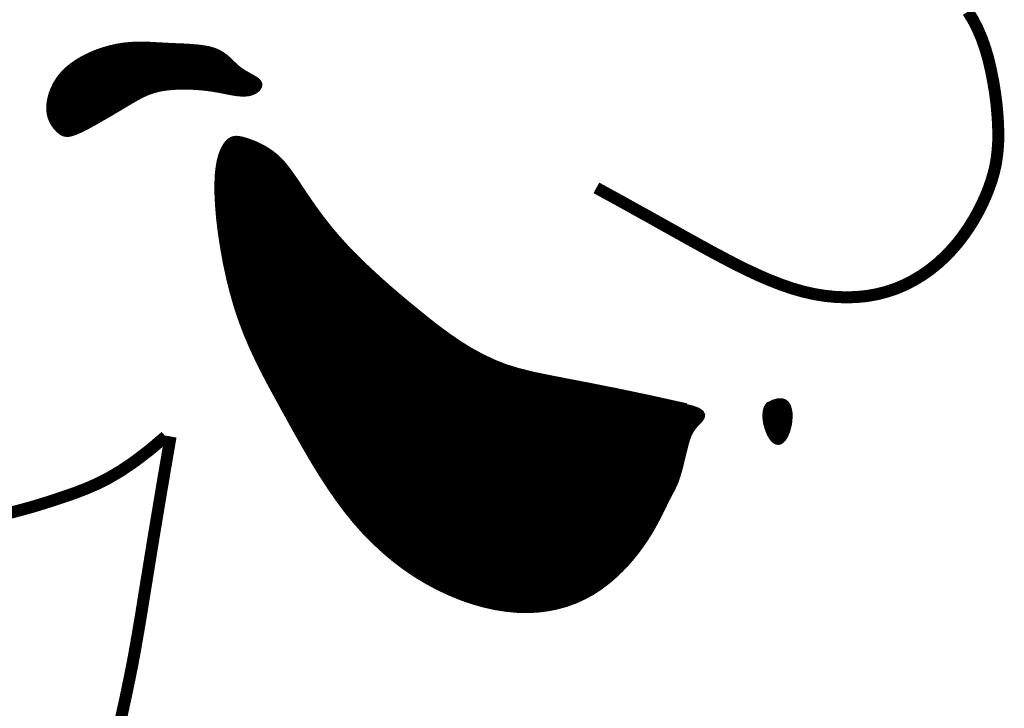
# Model space of a CAD drawing. Header units: feet. Extents: x -0.2 to 9, y 0.5 to 11.5.
# Tile 161 of 174: x 7.588 to 7.739, y 2.191 to 2.296. Entities that reach past the tile are written whole.
import ezdxf

# ---------------------------------------------------------------- set-up
doc = ezdxf.new("R2010")
doc.units = ezdxf.units.FT
doc.header["$MEASUREMENT"] = 0
doc.layers.add('FACE', color=7, linetype='CONTINUOUS')

msp = doc.modelspace()

# ---------------------------------------------------------------- hatches: boundary and pattern name
at = {"layer": 'FACE', "linetype": 'Continuous'}
h = msp.add_hatch(dxfattribs=at)
h.set_pattern_fill('NET3', color=256, scale=0.000921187, style=0)
h.set_pattern_definition([(0, (6.0982266, 0.11635864), (0, 0.0001151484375), []), (60, (6.0982266, 0.11635864), (-9.9721472e-05, 5.75742188e-05), []), (120, (6.0982266, 0.11635864), (-9.9721472e-05, -5.75742187e-05), [])])
h.paths.add_polyline_path([(7.70286, 2.23721), (7.7037, 2.23761), (7.70439, 2.2378), (7.70495, 2.23781), (7.70539, 2.23765), (7.70572, 2.23736), (7.70596, 2.23696), (7.70611, 2.23648), (7.7062, 2.23594), (7.70621, 2.23537), (7.70618, 2.23479), (7.7061, 2.2342), (7.70597, 2.23364), (7.70581, 2.23311), (7.70561, 2.23262), (7.7054, 2.2322), (7.70516, 2.23187), (7.70491, 2.23163), (7.70466, 2.23148), (7.70439, 2.23143), (7.70413, 2.23148), (7.70386, 2.23162), (7.7036, 2.23185), (7.70334, 2.23219), (7.70309, 2.23261), (7.70285, 2.23313), (7.70265, 2.23371), (7.70248, 2.23434), (7.70238, 2.23498), (7.70235, 2.23562), (7.70241, 2.23622), (7.70257, 2.23676)])
h.paths.add_polyline_path([(7.59417, 2.27927), (7.59392, 2.27953), (7.59367, 2.27983), (7.59343, 2.28018), (7.59321, 2.28057), (7.59302, 2.281), (7.59287, 2.28149), (7.59278, 2.28203), (7.59274, 2.28264), (7.59278, 2.28329), (7.59289, 2.284), (7.59309, 2.28474), (7.59337, 2.2855), (7.59374, 2.28626), (7.59421, 2.28702), (7.59478, 2.28776), (7.59545, 2.28846), (7.59623, 2.28911), (7.5971, 2.28971), (7.59804, 2.29026), (7.59904, 2.29075), (7.60007, 2.29119), (7.60113, 2.29155), (7.60218, 2.29185), (7.60321, 2.29208), (7.60421, 2.29224), (7.60519, 2.29234), (7.60614, 2.29239), (7.60708, 2.29239), (7.60801, 2.29237), (7.60894, 2.29232), (7.60988, 2.29227), (7.61084, 2.29222), (7.61182, 2.29217), (7.61281, 2.29213), (7.61379, 2.29209), (7.61475, 2.29202), (7.61568, 2.29194), (7.61655, 2.29182), (7.61736, 2.29166), (7.61809, 2.29144), (7.61872, 2.29117), (7.61927, 2.29085), (7.61976, 2.2905), (7.6202, 2.29012), (7.62062, 2.28973), (7.62102, 2.28934), (7.62142, 2.28896), (7.62184, 2.2886), (7.62229, 2.28828), (7.62276, 2.28799), (7.62323, 2.28772), (7.62368, 2.28747), (7.6241, 2.28723), (7.62446, 2.287), (7.62475, 2.28677), (7.62494, 2.28653), (7.62504, 2.28629), (7.62503, 2.28603), (7.62494, 2.28579), (7.62477, 2.28555), (7.62453, 2.28533), (7.62423, 2.28513), (7.6239, 2.28497), (7.62352, 2.28485), (7.62312, 2.28478), (7.6227, 2.28475), (7.62226, 2.28475), (7.62181, 2.28479), (7.62134, 2.28484), (7.62087, 2.28492), (7.62038, 2.28501), (7.6199, 2.28511), (7.61941, 2.2852), (7.61892, 2.2853), (7.61842, 2.28539), (7.6179, 2.28548), (7.61735, 2.28556), (7.61677, 2.28563), (7.61616, 2.2857), (7.6155, 2.28575), (7.6148, 2.28579), (7.61406, 2.28582), (7.6133, 2.28583), (7.61252, 2.28581), (7.61174, 2.28577), (7.61097, 2.2857), (7.61023, 2.2856), (7.60951, 2.28546), (7.60884, 2.28528), (7.6082, 2.28507), (7.6076, 2.28483), (7.60704, 2.28457), (7.6065, 2.28429), (7.60598, 2.284), (7.60547, 2.28371), (7.60499, 2.28342), (7.6045, 2.28313), (7.60403, 2.28284), (7.60355, 2.28256), (7.60306, 2.28227), (7.60257, 2.28198), (7.60206, 2.28168), (7.60153, 2.28137), (7.60098, 2.28105), (7.6004, 2.28072), (7.5998, 2.28038), (7.5992, 2.28005), (7.59861, 2.27972), (7.59803, 2.27942), (7.59747, 2.27916), (7.59696, 2.27893), (7.59649, 2.27876), (7.59609, 2.27864), (7.59573, 2.27858), (7.59542, 2.27858), (7.59514, 2.27863), (7.59488, 2.27872), (7.59464, 2.27887), (7.5944, 2.27905)])
edge = h.paths.add_edge_path()
edge.add_line((7.69038, 2.23702), (7.68454, 2.23832))
edge.add_line((7.68454, 2.23832), (7.67962, 2.23935))
edge.add_line((7.67962, 2.23935), (7.67549, 2.24017))
edge.add_line((7.67549, 2.24017), (7.67205, 2.24083))
edge.add_line((7.67205, 2.24083), (7.66917, 2.24139))
edge.add_line((7.66917, 2.24139), (7.66672, 2.2419))
edge.add_line((7.66672, 2.2419), (7.6646, 2.24243))
edge.add_line((7.6646, 2.24243), (7.66267, 2.24303))
edge.add_line((7.66267, 2.24303), (7.66084, 2.24375))
edge.add_line((7.66084, 2.24375), (7.65908, 2.24458))
edge.add_line((7.65908, 2.24458), (7.65738, 2.24551))
edge.add_line((7.65738, 2.24551), (7.65572, 2.24653))
edge.add_line((7.65572, 2.24653), (7.65411, 2.24762))
edge.add_line((7.65411, 2.24762), (7.65253, 2.24878))
edge.add_line((7.65253, 2.24878), (7.65096, 2.24999))
edge.add_line((7.65096, 2.24999), (7.64941, 2.25124))
edge.add_line((7.64941, 2.25124), (7.64786, 2.25251))
edge.add_line((7.64786, 2.25251), (7.64632, 2.2538))
edge.add_line((7.64632, 2.2538), (7.6448, 2.2551))
edge.add_line((7.6448, 2.2551), (7.64333, 2.25641))
edge.add_line((7.64333, 2.25641), (7.6419, 2.25772))
edge.add_line((7.6419, 2.25772), (7.64053, 2.25902))
edge.add_line((7.64053, 2.25902), (7.63923, 2.26031))
edge.add_line((7.63923, 2.26031), (7.63802, 2.26158))
edge.add_line((7.63802, 2.26158), (7.6369, 2.26283))
edge.add_line((7.6369, 2.26283), (7.63588, 2.26404))
edge.add_line((7.63588, 2.26404), (7.63494, 2.26522))
edge.add_line((7.63494, 2.26522), (7.63407, 2.26636))
edge.add_line((7.63407, 2.26636), (7.63328, 2.26745))
edge.add_line((7.63328, 2.26745), (7.63256, 2.26849))
edge.add_line((7.63256, 2.26849), (7.6319, 2.26946))
edge.add_line((7.6319, 2.26946), (7.63129, 2.27037))
edge.add_line((7.63129, 2.27037), (7.63073, 2.27121))
edge.add_line((7.63073, 2.27121), (7.63021, 2.27198))
edge.add_line((7.63021, 2.27198), (7.62971, 2.27268))
edge.add_line((7.62971, 2.27268), (7.62923, 2.27333))
edge.add_line((7.62923, 2.27333), (7.62876, 2.27392))
edge.add_line((7.62876, 2.27392), (7.62829, 2.27446))
edge.add_line((7.62829, 2.27446), (7.62779, 2.27496))
edge.add_line((7.62779, 2.27496), (7.62728, 2.27541))
edge.add_line((7.62728, 2.27541), (7.62673, 2.27583))
edge.add_line((7.62673, 2.27583), (7.62615, 2.27621))
edge.add_line((7.62615, 2.27621), (7.62556, 2.27656))
edge.add_line((7.62556, 2.27656), (7.62496, 2.27687))
edge.add_line((7.62496, 2.27687), (7.62438, 2.27714))
edge.add_line((7.62438, 2.27714), (7.6238, 2.27737))
edge.add_line((7.6238, 2.27737), (7.62326, 2.27757))
edge.add_line((7.62326, 2.27757), (7.62275, 2.27774))
edge.add_line((7.62275, 2.27774), (7.62229, 2.27786))
edge.add_line((7.62229, 2.27786), (7.62187, 2.27794))
edge.add_line((7.62187, 2.27794), (7.62149, 2.27798))
edge.add_line((7.62149, 2.27798), (7.62113, 2.27795))
edge.add_line((7.62113, 2.27795), (7.6208, 2.27785))
edge.add_line((7.6208, 2.27785), (7.62049, 2.27768))
edge.add_line((7.62049, 2.27768), (7.6202, 2.27743))
edge.add_line((7.6202, 2.27743), (7.6199, 2.27709))
edge.add_line((7.6199, 2.27709), (7.61962, 2.27665))
edge.add_line((7.61962, 2.27665), (7.61934, 2.2761))
edge.add_line((7.61934, 2.2761), (7.61908, 2.27541))
edge.add_line((7.61908, 2.27541), (7.61885, 2.27458))
edge.add_line((7.61885, 2.27458), (7.61867, 2.27359))
edge.add_line((7.61867, 2.27359), (7.61854, 2.27241))
edge.add_line((7.61854, 2.27241), (7.61848, 2.27104))
edge.add_line((7.61848, 2.27104), (7.61849, 2.26946))
edge.add_line((7.61849, 2.26946), (7.61858, 2.26765))
edge.add_line((7.61858, 2.26765), (7.61875, 2.26566))
edge.add_line((7.61875, 2.26566), (7.61901, 2.26352))
edge.add_line((7.61901, 2.26352), (7.61935, 2.26128))
edge.add_line((7.61935, 2.26128), (7.61976, 2.25897))
edge.add_line((7.61976, 2.25897), (7.62026, 2.25665))
edge.add_line((7.62026, 2.25665), (7.62083, 2.25436))
edge.add_line((7.62083, 2.25436), (7.62147, 2.25213))
edge.add_line((7.62147, 2.25213), (7.62219, 2.25))
edge.add_line((7.62219, 2.25), (7.62297, 2.24796))
edge.add_line((7.62297, 2.24796), (7.62381, 2.24598))
edge.add_line((7.62381, 2.24598), (7.62471, 2.24406))
edge.add_line((7.62471, 2.24406), (7.62565, 2.24217))
edge.add_line((7.62565, 2.24217), (7.62664, 2.24029))
edge.add_line((7.62664, 2.24029), (7.62767, 2.2384))
edge.add_line((7.62767, 2.2384), (7.62872, 2.23648))
edge.add_line((7.62872, 2.23648), (7.6298, 2.23452))
edge.add_line((7.6298, 2.23452), (7.63091, 2.23253))
edge.add_line((7.63091, 2.23253), (7.63205, 2.23053))
edge.add_line((7.63205, 2.23053), (7.63322, 2.22853))
edge.add_line((7.63322, 2.22853), (7.63443, 2.22656))
edge.add_line((7.63443, 2.22656), (7.63568, 2.22463))
edge.add_line((7.63568, 2.22463), (7.63697, 2.22276))
edge.add_line((7.63697, 2.22276), (7.6383, 2.22097))
edge.add_line((7.6383, 2.22097), (7.63968, 2.21927))
edge.add_line((7.63968, 2.21927), (7.64111, 2.21767))
edge.add_line((7.64111, 2.21767), (7.64259, 2.21617))
edge.add_line((7.64259, 2.21617), (7.64411, 2.21476))
edge.add_line((7.64411, 2.21476), (7.64567, 2.21345))
edge.add_line((7.64567, 2.21345), (7.64727, 2.21224))
edge.add_line((7.64727, 2.21224), (7.64891, 2.21113))
edge.add_line((7.64891, 2.21113), (7.65059, 2.21011))
edge.add_line((7.65059, 2.21011), (7.65231, 2.20919))
edge.add_line((7.65231, 2.20919), (7.65405, 2.20837))
edge.add_line((7.65405, 2.20837), (7.6558, 2.20765))
edge.add_line((7.6558, 2.20765), (7.65756, 2.20704))
edge.add_line((7.65756, 2.20704), (7.65932, 2.20654))
edge.add_line((7.65932, 2.20654), (7.66105, 2.20615))
edge.add_line((7.66105, 2.20615), (7.66276, 2.20588))
edge.add_line((7.66276, 2.20588), (7.66444, 2.20572))
edge.add_line((7.66444, 2.20572), (7.66606, 2.20568))
edge.add_line((7.66606, 2.20568), (7.66763, 2.20576))
edge.add_line((7.66763, 2.20576), (7.66916, 2.20596))
edge.add_line((7.66916, 2.20596), (7.67063, 2.20626))
edge.add_line((7.67063, 2.20626), (7.67204, 2.20666))
edge.add_line((7.67204, 2.20666), (7.6734, 2.20716))
edge.add_line((7.6734, 2.20716), (7.6747, 2.20776))
edge.add_line((7.6747, 2.20776), (7.67595, 2.20844))
edge.add_line((7.67595, 2.20844), (7.67713, 2.20921))
edge.add_line((7.67713, 2.20921), (7.67825, 2.21005))
edge.add_line((7.67825, 2.21005), (7.6793, 2.21095))
edge.add_line((7.6793, 2.21095), (7.68029, 2.21189))
edge.add_line((7.68029, 2.21189), (7.68122, 2.21286))
edge.add_line((7.68122, 2.21286), (7.68207, 2.21385))
edge.add_line((7.68207, 2.21385), (7.68286, 2.21484))
edge.add_line((7.68286, 2.21484), (7.68357, 2.21582))
edge.add_line((7.68357, 2.21582), (7.68422, 2.21678))
edge.add_line((7.68422, 2.21678), (7.68479, 2.2177))
edge.add_line((7.68479, 2.2177), (7.68531, 2.21859))
edge.add_line((7.68531, 2.21859), (7.68577, 2.21944))
edge.add_line((7.68577, 2.21944), (7.68618, 2.22024))
edge.add_line((7.68618, 2.22024), (7.68655, 2.22099))
edge.add_line((7.68655, 2.22099), (7.68689, 2.22167))
edge.add_line((7.68689, 2.22167), (7.68719, 2.22229))
edge.add_line((7.68719, 2.22229), (7.68747, 2.22284))
edge.add_line((7.68747, 2.22284), (7.68773, 2.22333))
edge.add_line((7.68773, 2.22333), (7.68796, 2.22378))
edge.add_line((7.68796, 2.22378), (7.68818, 2.2242))
edge.add_line((7.68818, 2.2242), (7.68839, 2.22462))
edge.add_line((7.68839, 2.22462), (7.68858, 2.22504))
edge.add_line((7.68858, 2.22504), (7.68877, 2.22548))
edge.add_line((7.68877, 2.22548), (7.68894, 2.22596))
edge.add_line((7.68894, 2.22596), (7.68911, 2.22649))
edge.add_line((7.68911, 2.22649), (7.68928, 2.22706))
edge.add_line((7.68928, 2.22706), (7.68944, 2.22765))
edge.add_line((7.68944, 2.22765), (7.68959, 2.22827))
edge.add_line((7.68959, 2.22827), (7.68974, 2.22889))
edge.add_line((7.68974, 2.22889), (7.68989, 2.22951))
edge.add_line((7.68989, 2.22951), (7.69004, 2.2301))
edge.add_line((7.69004, 2.2301), (7.69018, 2.23067))
edge.add_line((7.69018, 2.23067), (7.69031, 2.2312))
edge.add_line((7.69031, 2.2312), (7.69046, 2.23169))
edge.add_line((7.69046, 2.23169), (7.69061, 2.23215))
edge.add_line((7.69061, 2.23215), (7.69078, 2.23258))
edge.add_line((7.69078, 2.23258), (7.69098, 2.23299))
edge.add_line((7.69098, 2.23299), (7.69122, 2.23339))
edge.add_line((7.69122, 2.23339), (7.69149, 2.23378))
edge.add_line((7.69149, 2.23378), (7.69181, 2.23416))
edge.add_line((7.69181, 2.23416), (7.69218, 2.23453))
edge.add_line((7.69218, 2.23453), (7.69252, 2.23491))
edge.add_line((7.69252, 2.23491), (7.69276, 2.23529))
edge.add_line((7.69276, 2.23529), (7.69282, 2.23565))
edge.add_line((7.69282, 2.23565), (7.69263, 2.23601))
edge.add_line((7.69263, 2.23601), (7.69211, 2.23637))
edge.add_line((7.69211, 2.23637), (7.69118, 2.23671))
edge.add_line((7.69118, 2.23671), (7.68977, 2.23703))

# ---------------------------------------------------------------- linework, layer by layer
at = {"layer": 'FACE'}
for points, const_width in [([(7.73344, 2.29737), (7.73421, 2.29612), (7.7349, 2.29477), (7.73552, 2.29332), (7.73607, 2.29177), (7.73655, 2.29013), (7.73695, 2.28844), (7.73729, 2.28673), (7.73757, 2.28502), (7.73779, 2.28334), (7.73794, 2.28171), (7.73804, 2.28018), (7.73808, 2.27874), (7.73806, 2.27741), (7.73798, 2.27615), (7.73784, 2.27495), (7.73764, 2.27378), (7.73737, 2.27264), (7.73704, 2.27151), (7.73664, 2.27036), (7.73617, 2.26918), (7.73563, 2.26798), (7.73502, 2.26676), (7.73434, 2.26555), (7.73359, 2.26435), (7.73277, 2.26316), (7.73189, 2.26201), (7.73093, 2.2609), (7.72991, 2.25984), (7.72883, 2.25885), (7.72767, 2.25791), (7.72646, 2.25706), (7.72519, 2.25628), (7.72387, 2.25559), (7.72249, 2.255), (7.72106, 2.25451), (7.71958, 2.25413), (7.71806, 2.25385), (7.7165, 2.25369), (7.7149, 2.25363), (7.71327, 2.25369), (7.71162, 2.25385), (7.70995, 2.25412), (7.70825, 2.2545), (7.70655, 2.25499), (7.70484, 2.25558), (7.70311, 2.25625), (7.70138, 2.257), (7.69964, 2.25781), (7.6979, 2.25867), (7.69616, 2.25958), (7.69441, 2.26051), (7.69266, 2.26147), (7.69086, 2.26246), (7.68897, 2.26352), (7.68694, 2.26465), (7.68473, 2.26589), (7.68229, 2.26724), (7.67959, 2.26874), (7.67656, 2.27039)], 0.00184), ([(7.69038, 2.23702), (7.68454, 2.23832), (7.67962, 2.23935), (7.67549, 2.24017), (7.67205, 2.24083), (7.66917, 2.24139), (7.66672, 2.2419), (7.6646, 2.24243), (7.66267, 2.24303), (7.66084, 2.24375), (7.65908, 2.24458), (7.65738, 2.24551), (7.65572, 2.24653), (7.65411, 2.24762), (7.65253, 2.24878), (7.65096, 2.24999), (7.64941, 2.25124), (7.64786, 2.25251), (7.64632, 2.2538), (7.6448, 2.2551), (7.64333, 2.25641), (7.6419, 2.25772), (7.64053, 2.25902), (7.63923, 2.26031), (7.63802, 2.26158), (7.6369, 2.26283), (7.63588, 2.26404), (7.63494, 2.26522), (7.63407, 2.26636), (7.63328, 2.26745), (7.63256, 2.26849), (7.6319, 2.26946), (7.63129, 2.27037), (7.63073, 2.27121), (7.63021, 2.27198), (7.62971, 2.27268), (7.62923, 2.27333), (7.62876, 2.27392), (7.62829, 2.27446), (7.62779, 2.27496), (7.62728, 2.27541), (7.62673, 2.27583), (7.62615, 2.27621), (7.62556, 2.27656), (7.62496, 2.27687), (7.62438, 2.27714), (7.6238, 2.27737), (7.62326, 2.27757), (7.62275, 2.27774), (7.62229, 2.27786), (7.62187, 2.27794), (7.62149, 2.27798), (7.62113, 2.27795), (7.6208, 2.27785), (7.62049, 2.27768), (7.6202, 2.27743), (7.6199, 2.27709), (7.61962, 2.27665), (7.61934, 2.2761), (7.61908, 2.27541), (7.61885, 2.27458), (7.61867, 2.27359), (7.61854, 2.27241), (7.61848, 2.27104), (7.61849, 2.26946), (7.61858, 2.26765), (7.61875, 2.26566), (7.61901, 2.26352), (7.61935, 2.26128), (7.61976, 2.25897), (7.62026, 2.25665), (7.62083, 2.25436), (7.62147, 2.25213), (7.62219, 2.25), (7.62297, 2.24796), (7.62381, 2.24598), (7.62471, 2.24406), (7.62565, 2.24217), (7.62664, 2.24029), (7.62767, 2.2384), (7.62872, 2.23648), (7.6298, 2.23452), (7.63091, 2.23253), (7.63205, 2.23053), (7.63322, 2.22853), (7.63443, 2.22656), (7.63568, 2.22463), (7.63697, 2.22276), (7.6383, 2.22097), (7.63968, 2.21927), (7.64111, 2.21767), (7.64259, 2.21617), (7.64411, 2.21476), (7.64567, 2.21345), (7.64727, 2.21224), (7.64891, 2.21113), (7.65059, 2.21011), (7.65231, 2.20919), (7.65405, 2.20837), (7.6558, 2.20765), (7.65756, 2.20704), (7.65932, 2.20654), (7.66105, 2.20615), (7.66276, 2.20588), (7.66444, 2.20572), (7.66606, 2.20568), (7.66763, 2.20576), (7.66916, 2.20596), (7.67063, 2.20626), (7.67204, 2.20666), (7.6734, 2.20716), (7.6747, 2.20776), (7.67595, 2.20844), (7.67713, 2.20921), (7.67825, 2.21005), (7.6793, 2.21095), (7.68029, 2.21189), (7.68122, 2.21286), (7.68207, 2.21385), (7.68286, 2.21484), (7.68357, 2.21582), (7.68422, 2.21678), (7.68479, 2.2177), (7.68531, 2.21859), (7.68577, 2.21944), (7.68618, 2.22024), (7.68655, 2.22099), (7.68689, 2.22167), (7.68719, 2.22229), (7.68747, 2.22284), (7.68773, 2.22333), (7.68796, 2.22378), (7.68818, 2.2242), (7.68839, 2.22462), (7.68858, 2.22504), (7.68877, 2.22548), (7.68894, 2.22596), (7.68911, 2.22649), (7.68928, 2.22706), (7.68944, 2.22765), (7.68959, 2.22827), (7.68974, 2.22889), (7.68989, 2.22951), (7.69004, 2.2301), (7.69018, 2.23067), (7.69031, 2.2312), (7.69046, 2.23169), (7.69061, 2.23215), (7.69078, 2.23258), (7.69098, 2.23299), (7.69122, 2.23339), (7.69149, 2.23378), (7.69181, 2.23416), (7.69218, 2.23453), (7.69252, 2.23491), (7.69276, 2.23529), (7.69282, 2.23565), (7.69263, 2.23601), (7.69211, 2.23637), (7.69118, 2.23671), (7.68977, 2.23703)], 0.000776), ([(7.70286, 2.23721), (7.7037, 2.23761), (7.70439, 2.2378), (7.70495, 2.23781), (7.70539, 2.23765), (7.70572, 2.23736), (7.70596, 2.23696), (7.70611, 2.23648), (7.7062, 2.23594), (7.70621, 2.23537), (7.70618, 2.23479), (7.7061, 2.2342), (7.70597, 2.23364), (7.70581, 2.23311), (7.70561, 2.23262), (7.7054, 2.2322), (7.70516, 2.23187), (7.70491, 2.23163), (7.70466, 2.23148), (7.70439, 2.23143), (7.70413, 2.23148), (7.70386, 2.23162), (7.7036, 2.23185), (7.70334, 2.23219), (7.70309, 2.23261), (7.70285, 2.23313), (7.70265, 2.23371), (7.70248, 2.23434), (7.70238, 2.23498), (7.70235, 2.23562), (7.70241, 2.23622), (7.70257, 2.23676), (7.70286, 2.23721)], 0.000776), ([(7.58681, 2.22065), (7.58863, 2.22112), (7.59035, 2.2216), (7.59199, 2.2221), (7.59359, 2.22261), (7.59517, 2.22314), (7.59675, 2.22369), (7.59837, 2.22431), (7.60006, 2.22504), (7.60185, 2.22594), (7.60377, 2.22707), (7.60585, 2.22848), (7.60812, 2.23021), (7.61062, 2.23233)], 0.00184), ([(7.61139, 2.23233), (7.61032, 2.22608), (7.60941, 2.22064), (7.60863, 2.21594), (7.60797, 2.21187), (7.6074, 2.20835), (7.60691, 2.20529), (7.60646, 2.2026), (7.60604, 2.20019), (7.60564, 2.19798), (7.60523, 2.19592), (7.60484, 2.194), (7.60446, 2.19219), (7.60408, 2.19047), (7.60371, 2.18879)], 0.00184)]:
    msp.add_lwpolyline(points, dxfattribs=dict(at, const_width=const_width))
at = {"layer": 'FACE', "const_width": 0.000776}
msp.add_lwpolyline([(7.59417, 2.27927), (7.59392, 2.27953), (7.59367, 2.27983), (7.59343, 2.28018), (7.59321, 2.28057), (7.59302, 2.281), (7.59287, 2.28149), (7.59278, 2.28203), (7.59274, 2.28264), (7.59278, 2.28329), (7.59289, 2.284), (7.59309, 2.28474), (7.59337, 2.2855), (7.59374, 2.28626), (7.59421, 2.28702), (7.59478, 2.28776), (7.59545, 2.28846), (7.59623, 2.28911), (7.5971, 2.28971), (7.59804, 2.29026), (7.59904, 2.29075), (7.60007, 2.29119), (7.60113, 2.29155), (7.60218, 2.29185), (7.60321, 2.29208), (7.60421, 2.29224), (7.60519, 2.29234), (7.60614, 2.29239), (7.60708, 2.29239), (7.60801, 2.29237), (7.60894, 2.29232), (7.60988, 2.29227), (7.61084, 2.29222), (7.61182, 2.29217), (7.61281, 2.29213), (7.61379, 2.29209), (7.61475, 2.29202), (7.61568, 2.29194), (7.61655, 2.29182), (7.61736, 2.29166), (7.61809, 2.29144), (7.61872, 2.29117), (7.61927, 2.29085), (7.61976, 2.2905), (7.6202, 2.29012), (7.62062, 2.28973), (7.62102, 2.28934), (7.62142, 2.28896), (7.62184, 2.2886), (7.62229, 2.28828), (7.62276, 2.28799), (7.62323, 2.28772), (7.62368, 2.28747), (7.6241, 2.28723), (7.62446, 2.287), (7.62475, 2.28677), (7.62494, 2.28653), (7.62504, 2.28629), (7.62503, 2.28603), (7.62494, 2.28579), (7.62477, 2.28555), (7.62453, 2.28533), (7.62423, 2.28513), (7.6239, 2.28497), (7.62352, 2.28485), (7.62312, 2.28478), (7.6227, 2.28475), (7.62226, 2.28475), (7.62181, 2.28479), (7.62134, 2.28484), (7.62087, 2.28492), (7.62038, 2.28501), (7.6199, 2.28511), (7.61941, 2.2852), (7.61892, 2.2853), (7.61842, 2.28539), (7.6179, 2.28548), (7.61735, 2.28556), (7.61677, 2.28563), (7.61616, 2.2857), (7.6155, 2.28575), (7.6148, 2.28579), (7.61406, 2.28582), (7.6133, 2.28583), (7.61252, 2.28581), (7.61174, 2.28577), (7.61097, 2.2857), (7.61023, 2.2856), (7.60951, 2.28546), (7.60884, 2.28528), (7.6082, 2.28507), (7.6076, 2.28483), (7.60704, 2.28457), (7.6065, 2.28429), (7.60598, 2.284), (7.60547, 2.28371), (7.60499, 2.28342), (7.6045, 2.28313), (7.60403, 2.28284), (7.60355, 2.28256), (7.60306, 2.28227), (7.60257, 2.28198), (7.60206, 2.28168), (7.60153, 2.28137), (7.60098, 2.28105), (7.6004, 2.28072), (7.5998, 2.28038), (7.5992, 2.28005), (7.59861, 2.27972), (7.59803, 2.27942), (7.59747, 2.27916), (7.59696, 2.27893), (7.59649, 2.27876), (7.59609, 2.27864), (7.59573, 2.27858), (7.59542, 2.27858), (7.59514, 2.27863), (7.59488, 2.27872), (7.59464, 2.27887), (7.5944, 2.27905)], close=True, dxfattribs=at)

doc.saveas('drawing.dxf')
